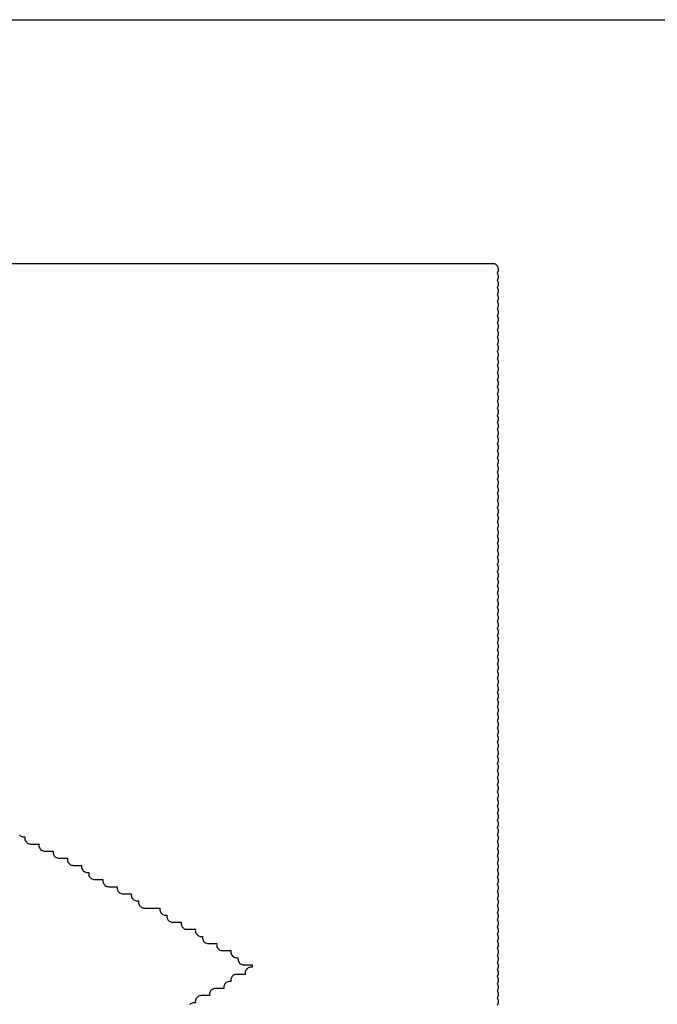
# Model space of a CAD drawing. Extents: x -0.28 to 1.53, y -0.26 to 1.53.
# Tile 18 of 45: x 1.1415 to 1.1953, y 1.4169 to 1.5. Entities that reach past the tile are written whole.
import ezdxf

# ---------------------------------------------------------------- set-up
doc = ezdxf.new("R2010")
doc.units = 0
doc.header["$MEASUREMENT"] = 0
doc.layers.add('PCB', color=7, linetype='CONTINUOUS')
doc.layers.add('SLK-NS', color=7, linetype='CONTINUOUS')

msp = doc.modelspace()

# ---------------------------------------------------------------- linework, layer by layer
at = {"layer": 'PCB'}
msp.add_lwpolyline([(0, 1.5), (1.5, 1.5), (1.5, 0), (0, 0)], close=True, dxfattribs=at)
at = {"layer": 'SLK-NS'}
for points in [[(1.181805, 1.416806), (1.181846, 1.416873), (1.181876, 1.416945), (1.181894, 1.417022), (1.1819, 1.4171), (1.181894, 1.417178), (1.181876, 1.417255), (1.181846, 1.417327), (1.181805, 1.417394), (1.1818, 1.4174), (1.181805, 1.417406), (1.181846, 1.417473), (1.181876, 1.417545), (1.181894, 1.417622), (1.1819, 1.4177), (1.181894, 1.417778), (1.181876, 1.417855), (1.181846, 1.417927), (1.181805, 1.417994), (1.1818, 1.418), (1.181805, 1.418006), (1.181846, 1.418073), (1.181876, 1.418145), (1.181894, 1.418222), (1.1819, 1.4183), (1.181894, 1.418378), (1.181876, 1.418455), (1.181846, 1.418527), (1.181805, 1.418594), (1.1818, 1.4186), (1.181805, 1.418606), (1.181846, 1.418673), (1.181876, 1.418745), (1.181894, 1.418822), (1.1819, 1.4189), (1.181894, 1.418978), (1.181876, 1.419055), (1.181846, 1.419127), (1.181805, 1.419194), (1.1818, 1.4192), (1.181805, 1.419206), (1.181846, 1.419273), (1.181876, 1.419345), (1.181894, 1.419422), (1.1819, 1.4195), (1.181894, 1.419578), (1.181876, 1.419655), (1.181846, 1.419727), (1.181805, 1.419794), (1.1818, 1.4198), (1.181805, 1.419806), (1.181846, 1.419873), (1.181876, 1.419945), (1.181894, 1.420022), (1.1819, 1.4201), (1.181894, 1.420178), (1.181876, 1.420255), (1.181846, 1.420327), (1.181805, 1.420394), (1.1818, 1.4204), (1.181805, 1.420406), (1.181846, 1.420473), (1.181876, 1.420545), (1.181894, 1.420622), (1.1819, 1.4207), (1.181894, 1.420778), (1.181876, 1.420855), (1.181846, 1.420927), (1.181805, 1.420994), (1.1818, 1.421), (1.181805, 1.421006), (1.181846, 1.421073), (1.181876, 1.421145), (1.181894, 1.421222), (1.1819, 1.4213), (1.181894, 1.421378), (1.181876, 1.421455), (1.181846, 1.421527), (1.181805, 1.421594), (1.1818, 1.4216), (1.181805, 1.421606), (1.181846, 1.421673), (1.181876, 1.421745), (1.181894, 1.421822), (1.1819, 1.4219), (1.181894, 1.421978), (1.181876, 1.422055), (1.181846, 1.422127), (1.181805, 1.422194), (1.1818, 1.4222), (1.181805, 1.422206), (1.181846, 1.422273), (1.181876, 1.422345), (1.181894, 1.422422), (1.1819, 1.4225), (1.181894, 1.422578), (1.181876, 1.422655), (1.181846, 1.422727), (1.181805, 1.422794), (1.1818, 1.4228), (1.181805, 1.422806), (1.181846, 1.422873), (1.181876, 1.422945), (1.181894, 1.423022), (1.1819, 1.4231), (1.181894, 1.423178), (1.181876, 1.423255), (1.181846, 1.423327), (1.181805, 1.423394), (1.1818, 1.4234), (1.181805, 1.423406), (1.181846, 1.423473), (1.181876, 1.423545), (1.181894, 1.423622), (1.1819, 1.4237), (1.181894, 1.423778), (1.181876, 1.423855), (1.181846, 1.423927), (1.181805, 1.423994), (1.1818, 1.424), (1.181805, 1.424006), (1.181846, 1.424073), (1.181876, 1.424145), (1.181894, 1.424222), (1.1819, 1.4243), (1.181894, 1.424378), (1.181876, 1.424455), (1.181846, 1.424527), (1.181805, 1.424594), (1.1818, 1.4246), (1.181805, 1.424606), (1.181846, 1.424673), (1.181876, 1.424745), (1.181894, 1.424822), (1.1819, 1.4249), (1.181894, 1.424978), (1.181876, 1.425055), (1.181846, 1.425127), (1.181805, 1.425194), (1.1818, 1.4252), (1.181805, 1.425206), (1.181846, 1.425273), (1.181876, 1.425345), (1.181894, 1.425422), (1.1819, 1.4255), (1.181894, 1.425578), (1.181876, 1.425655), (1.181846, 1.425727), (1.181805, 1.425794), (1.1818, 1.4258), (1.181805, 1.425806), (1.181846, 1.425873), (1.181876, 1.425945), (1.181894, 1.426022), (1.1819, 1.4261), (1.181894, 1.426178), (1.181876, 1.426255), (1.181846, 1.426327), (1.181805, 1.426394), (1.1818, 1.4264), (1.181805, 1.426406), (1.181846, 1.426473), (1.181876, 1.426545), (1.181894, 1.426622), (1.1819, 1.4267), (1.181894, 1.426778), (1.181876, 1.426855), (1.181846, 1.426927), (1.181805, 1.426994), (1.1818, 1.427), (1.181805, 1.427006), (1.181846, 1.427073), (1.181876, 1.427145), (1.181894, 1.427222), (1.1819, 1.4273), (1.181894, 1.427378), (1.181876, 1.427455), (1.181846, 1.427527), (1.181805, 1.427594), (1.1818, 1.4276), (1.181805, 1.427606), (1.181846, 1.427673), (1.181876, 1.427745), (1.181894, 1.427822), (1.1819, 1.4279), (1.181894, 1.427978), (1.181876, 1.428055), (1.181846, 1.428127), (1.181805, 1.428194), (1.1818, 1.4282), (1.181805, 1.428206), (1.181846, 1.428273), (1.181876, 1.428345), (1.181894, 1.428422), (1.1819, 1.4285), (1.181894, 1.428578), (1.181876, 1.428655), (1.181846, 1.428727), (1.181805, 1.428794), (1.1818, 1.4288), (1.181805, 1.428806), (1.181846, 1.428873), (1.181876, 1.428945), (1.181894, 1.429022), (1.1819, 1.4291), (1.181894, 1.429178), (1.181876, 1.429255), (1.181846, 1.429327), (1.181805, 1.429394), (1.1818, 1.4294), (1.181805, 1.429406), (1.181846, 1.429473), (1.181876, 1.429545), (1.181894, 1.429622), (1.1819, 1.4297), (1.181894, 1.429778), (1.181876, 1.429855), (1.181846, 1.429927), (1.181805, 1.429994), (1.1818, 1.43), (1.181805, 1.430006), (1.181846, 1.430073), (1.181876, 1.430145), (1.181894, 1.430222), (1.1819, 1.4303), (1.181894, 1.430378), (1.181876, 1.430455), (1.181846, 1.430527), (1.181805, 1.430594), (1.1818, 1.4306), (1.181805, 1.430606), (1.181846, 1.430673), (1.181876, 1.430745), (1.181894, 1.430822), (1.1819, 1.4309), (1.181894, 1.430978), (1.181876, 1.431055), (1.181846, 1.431127), (1.181805, 1.431194), (1.1818, 1.4312), (1.181805, 1.431206), (1.181846, 1.431273), (1.181876, 1.431345), (1.181894, 1.431422), (1.1819, 1.4315), (1.181894, 1.431578), (1.181876, 1.431655), (1.181846, 1.431727), (1.181805, 1.431794), (1.1818, 1.4318), (1.181805, 1.431806), (1.181846, 1.431873), (1.181876, 1.431945), (1.181894, 1.432022), (1.1819, 1.4321), (1.181894, 1.432178), (1.181876, 1.432255), (1.181846, 1.432327), (1.181805, 1.432394), (1.1818, 1.4324), (1.181805, 1.432406), (1.181846, 1.432473), (1.181876, 1.432545), (1.181894, 1.432622), (1.1819, 1.4327), (1.181894, 1.432778), (1.181876, 1.432855), (1.181846, 1.432927), (1.181805, 1.432994), (1.1818, 1.433), (1.181805, 1.433006), (1.181846, 1.433073), (1.181876, 1.433145), (1.181894, 1.433222), (1.1819, 1.4333), (1.181894, 1.433378), (1.181876, 1.433455), (1.181846, 1.433527), (1.181805, 1.433594), (1.1818, 1.4336), (1.181805, 1.433606), (1.181846, 1.433673), (1.181876, 1.433745), (1.181894, 1.433822), (1.1819, 1.4339), (1.181894, 1.433978), (1.181876, 1.434055), (1.181846, 1.434127), (1.181805, 1.434194), (1.1818, 1.4342), (1.181805, 1.434206), (1.181846, 1.434273), (1.181876, 1.434345), (1.181894, 1.434422), (1.1819, 1.4345), (1.181894, 1.434578), (1.181876, 1.434655), (1.181846, 1.434727), (1.181805, 1.434794), (1.1818, 1.4348), (1.181805, 1.434806), (1.181846, 1.434873), (1.181876, 1.434945), (1.181894, 1.435022), (1.1819, 1.4351), (1.181894, 1.435178), (1.181876, 1.435255), (1.181846, 1.435327), (1.181805, 1.435394), (1.1818, 1.4354), (1.181805, 1.435406), (1.181846, 1.435473), (1.181876, 1.435545), (1.181894, 1.435622), (1.1819, 1.4357), (1.181894, 1.435778), (1.181876, 1.435855), (1.181846, 1.435927), (1.181805, 1.435994), (1.1818, 1.436), (1.181805, 1.436006), (1.181846, 1.436073), (1.181876, 1.436145), (1.181894, 1.436222), (1.1819, 1.4363), (1.181894, 1.436378), (1.181876, 1.436455), (1.181846, 1.436527), (1.181805, 1.436594), (1.1818, 1.4366), (1.181805, 1.436606), (1.181846, 1.436673), (1.181876, 1.436745), (1.181894, 1.436822), (1.1819, 1.4369), (1.181894, 1.436978), (1.181876, 1.437055), (1.181846, 1.437127), (1.181805, 1.437194), (1.1818, 1.4372), (1.181805, 1.437206), (1.181846, 1.437273), (1.181876, 1.437345), (1.181894, 1.437422), (1.1819, 1.4375), (1.181894, 1.437578), (1.181876, 1.437655), (1.181846, 1.437727), (1.181805, 1.437794), (1.1818, 1.4378), (1.181805, 1.437806), (1.181846, 1.437873), (1.181876, 1.437945), (1.181894, 1.438022), (1.1819, 1.4381), (1.181894, 1.438178), (1.181876, 1.438255), (1.181846, 1.438327), (1.181805, 1.438394), (1.1818, 1.4384), (1.181805, 1.438406), (1.181846, 1.438473), (1.181876, 1.438545), (1.181894, 1.438622), (1.1819, 1.4387), (1.181894, 1.438778), (1.181876, 1.438855), (1.181846, 1.438927), (1.181805, 1.438994), (1.1818, 1.439), (1.181805, 1.439006), (1.181846, 1.439073), (1.181876, 1.439145), (1.181894, 1.439222), (1.1819, 1.4393), (1.181894, 1.439378), (1.181876, 1.439455), (1.181846, 1.439527), (1.181805, 1.439594), (1.1818, 1.4396), (1.181805, 1.439606), (1.181846, 1.439673), (1.181876, 1.439745), (1.181894, 1.439822), (1.1819, 1.4399), (1.181894, 1.439978), (1.181876, 1.440055), (1.181846, 1.440127), (1.181805, 1.440194), (1.1818, 1.4402), (1.181805, 1.440206), (1.181846, 1.440273), (1.181876, 1.440345), (1.181894, 1.440422), (1.1819, 1.4405), (1.181894, 1.440578), (1.181876, 1.440655), (1.181846, 1.440727), (1.181805, 1.440794), (1.1818, 1.4408), (1.181805, 1.440806), (1.181846, 1.440873), (1.181876, 1.440945), (1.181894, 1.441022), (1.1819, 1.4411), (1.181894, 1.441178), (1.181876, 1.441255), (1.181846, 1.441327), (1.181805, 1.441394), (1.1818, 1.4414), (1.181805, 1.441406), (1.181846, 1.441473), (1.181876, 1.441545), (1.181894, 1.441622), (1.1819, 1.4417), (1.181894, 1.441778), (1.181876, 1.441855), (1.181846, 1.441927), (1.181805, 1.441994), (1.1818, 1.442), (1.181805, 1.442006), (1.181846, 1.442073), (1.181876, 1.442145), (1.181894, 1.442222), (1.1819, 1.4423), (1.181894, 1.442378), (1.181876, 1.442455), (1.181846, 1.442527), (1.181805, 1.442594), (1.1818, 1.4426), (1.181805, 1.442606), (1.181846, 1.442673), (1.181876, 1.442745), (1.181894, 1.442822), (1.1819, 1.4429), (1.181894, 1.442978), (1.181876, 1.443055), (1.181846, 1.443127), (1.181805, 1.443194), (1.1818, 1.4432), (1.181805, 1.443206), (1.181846, 1.443273), (1.181876, 1.443345), (1.181894, 1.443422), (1.1819, 1.4435), (1.181894, 1.443578), (1.181876, 1.443655), (1.181846, 1.443727), (1.181805, 1.443794), (1.1818, 1.4438), (1.181805, 1.443806), (1.181846, 1.443873), (1.181876, 1.443945), (1.181894, 1.444022), (1.1819, 1.4441), (1.181894, 1.444178), (1.181876, 1.444255), (1.181846, 1.444327), (1.181805, 1.444394), (1.1818, 1.4444), (1.181805, 1.444406), (1.181846, 1.444473), (1.181876, 1.444545), (1.181894, 1.444622), (1.1819, 1.4447), (1.181894, 1.444778), (1.181876, 1.444855), (1.181846, 1.444927), (1.181805, 1.444994), (1.1818, 1.445), (1.181805, 1.445006), (1.181846, 1.445073), (1.181876, 1.445145), (1.181894, 1.445222), (1.1819, 1.4453), (1.181894, 1.445378), (1.181876, 1.445455), (1.181846, 1.445527), (1.181805, 1.445594), (1.1818, 1.4456), (1.181805, 1.445606), (1.181846, 1.445673), (1.181876, 1.445745), (1.181894, 1.445822), (1.1819, 1.4459), (1.181894, 1.445978), (1.181876, 1.446055), (1.181846, 1.446127), (1.181805, 1.446194), (1.1818, 1.4462), (1.181805, 1.446206), (1.181846, 1.446273), (1.181876, 1.446345), (1.181894, 1.446422), (1.1819, 1.4465), (1.181894, 1.446578), (1.181876, 1.446655), (1.181846, 1.446727), (1.181805, 1.446794), (1.1818, 1.4468), (1.181805, 1.446806), (1.181846, 1.446873), (1.181876, 1.446945), (1.181894, 1.447022), (1.1819, 1.4471), (1.181894, 1.447178), (1.181876, 1.447255), (1.181846, 1.447327), (1.181805, 1.447394), (1.1818, 1.4474), (1.181805, 1.447406), (1.181846, 1.447473), (1.181876, 1.447545), (1.181894, 1.447622), (1.1819, 1.4477), (1.181894, 1.447778), (1.181876, 1.447855), (1.181846, 1.447927), (1.181805, 1.447994), (1.1818, 1.448), (1.181805, 1.448006), (1.181846, 1.448073), (1.181876, 1.448145), (1.181894, 1.448222), (1.1819, 1.4483), (1.181894, 1.448378), (1.181876, 1.448455), (1.181846, 1.448527), (1.181805, 1.448594), (1.1818, 1.4486), (1.181805, 1.448606), (1.181846, 1.448673), (1.181876, 1.448745), (1.181894, 1.448822), (1.1819, 1.4489), (1.181894, 1.448978), (1.181876, 1.449055), (1.181846, 1.449127), (1.181805, 1.449194), (1.1818, 1.4492), (1.181805, 1.449206), (1.181846, 1.449273), (1.181876, 1.449345), (1.181894, 1.449422), (1.1819, 1.4495), (1.181894, 1.449578), (1.181876, 1.449655), (1.181846, 1.449727), (1.181805, 1.449794), (1.1818, 1.4498), (1.181805, 1.449806), (1.181846, 1.449873), (1.181876, 1.449945), (1.181894, 1.450022), (1.1819, 1.4501), (1.181894, 1.450178), (1.181876, 1.450255), (1.181846, 1.450327), (1.181805, 1.450394), (1.1818, 1.4504), (1.181805, 1.450406), (1.181846, 1.450473), (1.181876, 1.450545), (1.181894, 1.450622), (1.1819, 1.4507), (1.181894, 1.450778), (1.181876, 1.450855), (1.181846, 1.450927), (1.181805, 1.450994), (1.1818, 1.451), (1.181805, 1.451006), (1.181846, 1.451073), (1.181876, 1.451145), (1.181894, 1.451222), (1.1819, 1.4513), (1.181894, 1.451378), (1.181876, 1.451455), (1.181846, 1.451527), (1.181805, 1.451594), (1.1818, 1.4516), (1.181805, 1.451606), (1.181846, 1.451673), (1.181876, 1.451745), (1.181894, 1.451822), (1.1819, 1.4519), (1.181894, 1.451978), (1.181876, 1.452055), (1.181846, 1.452127), (1.181805, 1.452194), (1.1818, 1.4522), (1.181805, 1.452206), (1.181846, 1.452273), (1.181876, 1.452345), (1.181894, 1.452422), (1.1819, 1.4525), (1.181894, 1.452578), (1.181876, 1.452655), (1.181846, 1.452727), (1.181805, 1.452794), (1.1818, 1.4528), (1.181805, 1.452806), (1.181846, 1.452873), (1.181876, 1.452945), (1.181894, 1.453022), (1.1819, 1.4531), (1.181894, 1.453178), (1.181876, 1.453255), (1.181846, 1.453327), (1.181805, 1.453394), (1.1818, 1.4534), (1.181805, 1.453406), (1.181846, 1.453473), (1.181876, 1.453545), (1.181894, 1.453622), (1.1819, 1.4537), (1.181894, 1.453778), (1.181876, 1.453855), (1.181846, 1.453927), (1.181805, 1.453994), (1.1818, 1.454), (1.181805, 1.454006), (1.181846, 1.454073), (1.181876, 1.454145), (1.181894, 1.454222), (1.1819, 1.4543), (1.181894, 1.454378), (1.181876, 1.454455), (1.181846, 1.454527), (1.181805, 1.454594), (1.1818, 1.4546), (1.181805, 1.454606), (1.181846, 1.454673), (1.181876, 1.454745), (1.181894, 1.454822), (1.1819, 1.4549), (1.181894, 1.454978), (1.181876, 1.455055), (1.181846, 1.455127), (1.181805, 1.455194), (1.1818, 1.4552), (1.181805, 1.455206), (1.181846, 1.455273), (1.181876, 1.455345), (1.181894, 1.455422), (1.1819, 1.4555), (1.181894, 1.455578), (1.181876, 1.455655), (1.181846, 1.455727), (1.181805, 1.455794), (1.1818, 1.4558), (1.181805, 1.455806), (1.181846, 1.455873), (1.181876, 1.455945), (1.181894, 1.456022), (1.1819, 1.4561), (1.181894, 1.456178), (1.181876, 1.456255), (1.181846, 1.456327), (1.181805, 1.456394), (1.1818, 1.4564), (1.181805, 1.456406), (1.181846, 1.456473), (1.181876, 1.456545), (1.181894, 1.456622), (1.1819, 1.4567), (1.181894, 1.456778), (1.181876, 1.456855), (1.181846, 1.456927), (1.181805, 1.456994), (1.1818, 1.457), (1.181805, 1.457006), (1.181846, 1.457073), (1.181876, 1.457145), (1.181894, 1.457222), (1.1819, 1.4573), (1.181894, 1.457378), (1.181876, 1.457455), (1.181846, 1.457527), (1.181805, 1.457594), (1.1818, 1.4576), (1.181805, 1.457606), (1.181846, 1.457673), (1.181876, 1.457745), (1.181894, 1.457822), (1.1819, 1.4579), (1.181894, 1.457978), (1.181876, 1.458055), (1.181846, 1.458127), (1.181805, 1.458194), (1.1818, 1.4582), (1.181805, 1.458206), (1.181846, 1.458273), (1.181876, 1.458345), (1.181894, 1.458422), (1.1819, 1.4585), (1.181894, 1.458578), (1.181876, 1.458655), (1.181846, 1.458727), (1.181805, 1.458794), (1.1818, 1.4588), (1.181805, 1.458806), (1.181846, 1.458873), (1.181876, 1.458945), (1.181894, 1.459022), (1.1819, 1.4591), (1.181894, 1.459178), (1.181876, 1.459255), (1.181846, 1.459327), (1.181805, 1.459394), (1.1818, 1.4594), (1.181805, 1.459406), (1.181846, 1.459473), (1.181876, 1.459545), (1.181894, 1.459622), (1.1819, 1.4597), (1.181894, 1.459778), (1.181876, 1.459855), (1.181846, 1.459927), (1.181805, 1.459994), (1.1818, 1.46), (1.181805, 1.460006), (1.181846, 1.460073), (1.181876, 1.460145), (1.181894, 1.460222), (1.1819, 1.4603), (1.181894, 1.460378), (1.181876, 1.460455), (1.181846, 1.460527), (1.181805, 1.460594), (1.1818, 1.4606), (1.181805, 1.460606), (1.181846, 1.460673), (1.181876, 1.460745), (1.181894, 1.460822), (1.1819, 1.4609), (1.181894, 1.460978), (1.181876, 1.461055), (1.181846, 1.461127), (1.181805, 1.461194), (1.1818, 1.4612), (1.181805, 1.461206), (1.181846, 1.461273), (1.181876, 1.461345), (1.181894, 1.461422), (1.1819, 1.4615), (1.181894, 1.461578), (1.181876, 1.461655), (1.181846, 1.461727), (1.181805, 1.461794), (1.1818, 1.4618), (1.181805, 1.461806), (1.181846, 1.461873), (1.181876, 1.461945), (1.181894, 1.462022), (1.1819, 1.4621), (1.181894, 1.462178), (1.181876, 1.462255), (1.181846, 1.462327), (1.181805, 1.462394), (1.1818, 1.4624), (1.181805, 1.462406), (1.181846, 1.462473), (1.181876, 1.462545), (1.181894, 1.462622), (1.1819, 1.4627), (1.181894, 1.462778), (1.181876, 1.462855), (1.181846, 1.462927), (1.181805, 1.462994), (1.1818, 1.463), (1.181805, 1.463006), (1.181846, 1.463073), (1.181876, 1.463145), (1.181894, 1.463222), (1.1819, 1.4633), (1.181894, 1.463378), (1.181876, 1.463455), (1.181846, 1.463527), (1.181805, 1.463594), (1.1818, 1.4636), (1.181805, 1.463606), (1.181846, 1.463673), (1.181876, 1.463745), (1.181894, 1.463822), (1.1819, 1.4639), (1.181894, 1.463978), (1.181876, 1.464055), (1.181846, 1.464127), (1.181805, 1.464194), (1.1818, 1.4642), (1.181805, 1.464206), (1.181846, 1.464273), (1.181876, 1.464345), (1.181894, 1.464422), (1.1819, 1.4645), (1.181894, 1.464578), (1.181876, 1.464655), (1.181846, 1.464727), (1.181805, 1.464794), (1.1818, 1.4648), (1.181805, 1.464806), (1.181846, 1.464873), (1.181876, 1.464945), (1.181894, 1.465022), (1.1819, 1.4651), (1.181894, 1.465178), (1.181876, 1.465255), (1.181846, 1.465327), (1.181805, 1.465394), (1.1818, 1.4654), (1.181805, 1.465406), (1.181846, 1.465473), (1.181876, 1.465545), (1.181894, 1.465622), (1.1819, 1.4657), (1.181894, 1.465778), (1.181876, 1.465855), (1.181846, 1.465927), (1.181805, 1.465994), (1.1818, 1.466), (1.181805, 1.466006), (1.181846, 1.466073), (1.181876, 1.466145), (1.181894, 1.466222), (1.1819, 1.4663), (1.181894, 1.466378), (1.181876, 1.466455), (1.181846, 1.466527), (1.181805, 1.466594), (1.1818, 1.4666), (1.181805, 1.466606), (1.181846, 1.466673), (1.181876, 1.466745), (1.181894, 1.466822), (1.1819, 1.4669), (1.181894, 1.466978), (1.181876, 1.467055), (1.181846, 1.467127), (1.181805, 1.467194), (1.1818, 1.4672), (1.181805, 1.467206), (1.181846, 1.467273), (1.181876, 1.467345), (1.181894, 1.467422), (1.1819, 1.4675), (1.181894, 1.467578), (1.181876, 1.467655), (1.181846, 1.467727), (1.181805, 1.467794), (1.1818, 1.4678), (1.181805, 1.467806), (1.181846, 1.467873), (1.181876, 1.467945), (1.181894, 1.468022), (1.1819, 1.4681), (1.181894, 1.468178), (1.181876, 1.468255), (1.181846, 1.468327), (1.181805, 1.468394), (1.1818, 1.4684), (1.181805, 1.468406), (1.181846, 1.468473), (1.181876, 1.468545), (1.181894, 1.468622), (1.1819, 1.4687), (1.181894, 1.468778), (1.181876, 1.468855), (1.181846, 1.468927), (1.181805, 1.468994), (1.1818, 1.469), (1.181805, 1.469006), (1.181846, 1.469073), (1.181876, 1.469145), (1.181894, 1.469222), (1.1819, 1.4693), (1.181894, 1.469378), (1.181876, 1.469455), (1.181846, 1.469527), (1.181805, 1.469594), (1.1818, 1.4696), (1.181805, 1.469606), (1.181846, 1.469673), (1.181876, 1.469745), (1.181894, 1.469822), (1.1819, 1.4699), (1.181894, 1.469978), (1.181876, 1.470055), (1.181846, 1.470127), (1.181805, 1.470194), (1.1818, 1.4702), (1.181805, 1.470206), (1.181846, 1.470273), (1.181876, 1.470345), (1.181894, 1.470422), (1.1819, 1.4705), (1.181894, 1.470578), (1.181876, 1.470655), (1.181846, 1.470727), (1.181805, 1.470794), (1.1818, 1.4708), (1.181805, 1.470806), (1.181846, 1.470873), (1.181876, 1.470945), (1.181894, 1.471022), (1.1819, 1.4711), (1.181894, 1.471178), (1.181876, 1.471255), (1.181846, 1.471327), (1.181805, 1.471394), (1.1818, 1.4714), (1.181805, 1.471406), (1.181846, 1.471473), (1.181876, 1.471545), (1.181894, 1.471622), (1.1819, 1.4717), (1.181894, 1.471778), (1.181876, 1.471855), (1.181846, 1.471927), (1.181805, 1.471994), (1.1818, 1.472), (1.181805, 1.472006), (1.181846, 1.472073), (1.181876, 1.472145), (1.181894, 1.472222), (1.1819, 1.4723), (1.181894, 1.472378), (1.181876, 1.472455), (1.181846, 1.472527), (1.181805, 1.472594), (1.1818, 1.4726), (1.181805, 1.472606), (1.181846, 1.472673), (1.181876, 1.472745), (1.181894, 1.472822), (1.1819, 1.4729), (1.181894, 1.472978), (1.181876, 1.473055), (1.181846, 1.473127), (1.181805, 1.473194), (1.1818, 1.4732), (1.181805, 1.473206), (1.181846, 1.473273), (1.181876, 1.473345), (1.181894, 1.473422), (1.1819, 1.4735), (1.181894, 1.473578), (1.181876, 1.473655), (1.181846, 1.473727), (1.181805, 1.473794), (1.1818, 1.4738), (1.181805, 1.473806), (1.181846, 1.473873), (1.181876, 1.473945), (1.181894, 1.474022), (1.1819, 1.4741), (1.181894, 1.474178), (1.181876, 1.474255), (1.181846, 1.474327), (1.181805, 1.474394), (1.1818, 1.4744), (1.181805, 1.474406), (1.181846, 1.474473), (1.181876, 1.474545), (1.181894, 1.474622), (1.1819, 1.4747), (1.181894, 1.474778), (1.181876, 1.474855), (1.181846, 1.474927), (1.181805, 1.474994), (1.1818, 1.475), (1.181805, 1.475006), (1.181846, 1.475073), (1.181876, 1.475145), (1.181894, 1.475222), (1.1819, 1.4753), (1.181894, 1.475378), (1.181876, 1.475455), (1.181846, 1.475527), (1.181805, 1.475594), (1.1818, 1.4756), (1.181805, 1.475606), (1.181846, 1.475673), (1.181876, 1.475745), (1.181894, 1.475822), (1.1819, 1.4759), (1.181894, 1.475978), (1.181876, 1.476055), (1.181846, 1.476127), (1.181805, 1.476194), (1.1818, 1.4762), (1.181805, 1.476206), (1.181846, 1.476273), (1.181876, 1.476345), (1.181894, 1.476422), (1.1819, 1.4765), (1.181894, 1.476578), (1.181876, 1.476655), (1.181846, 1.476727), (1.181805, 1.476794), (1.1818, 1.4768), (1.181805, 1.476806), (1.181846, 1.476873), (1.181876, 1.476945), (1.181894, 1.477022), (1.1819, 1.4771), (1.181894, 1.477178), (1.181876, 1.477255), (1.181846, 1.477327), (1.181805, 1.477394), (1.1818, 1.4774), (1.181805, 1.477406), (1.181846, 1.477473), (1.181876, 1.477545), (1.181894, 1.477622), (1.1819, 1.4777), (1.181894, 1.477778), (1.181876, 1.477855), (1.181846, 1.477927), (1.181805, 1.477994), (1.1818, 1.478), (1.181805, 1.478006), (1.181846, 1.478073), (1.181876, 1.478145), (1.181894, 1.478222), (1.1819, 1.4783), (1.181894, 1.478378), (1.181876, 1.478455), (1.181846, 1.478527), (1.181805, 1.478594), (1.1818, 1.4786), (1.181805, 1.478606), (1.181846, 1.478673), (1.181876, 1.478745), (1.181894, 1.478822), (1.1819, 1.4789), (1.181894, 1.478978), (1.181876, 1.479055), (1.181846, 1.479127), (1.181805, 1.479194), (1.181754, 1.479254), (1.181694, 1.479305), (1.181627, 1.479346), (1.181555, 1.479376), (1.181478, 1.479394), (1.1814, 1.4794), (1.065, 1.4794)], [(1.141446, 1.431146), (1.141506, 1.431095), (1.141573, 1.431054), (1.141645, 1.431024), (1.141722, 1.431006), (1.1418, 1.431), (1.141911, 1.431), (1.141906, 1.430978), (1.1419, 1.4309), (1.141906, 1.430822), (1.141924, 1.430745), (1.141954, 1.430673), (1.141995, 1.430606), (1.142046, 1.430546), (1.142106, 1.430495), (1.142173, 1.430454), (1.142245, 1.430424), (1.142322, 1.430406), (1.1424, 1.4304), (1.143111, 1.4304), (1.143106, 1.430378), (1.1431, 1.4303), (1.143106, 1.430222), (1.143124, 1.430145), (1.143154, 1.430073), (1.143195, 1.430006), (1.143246, 1.429946), (1.143306, 1.429895), (1.143373, 1.429854), (1.143445, 1.429824), (1.143522, 1.429806), (1.1436, 1.4298), (1.144311, 1.4298), (1.144306, 1.429778), (1.1443, 1.4297), (1.144306, 1.429622), (1.144324, 1.429545), (1.144354, 1.429473), (1.144395, 1.429406), (1.144446, 1.429346), (1.144506, 1.429295), (1.144573, 1.429254), (1.144645, 1.429224), (1.144722, 1.429206), (1.1448, 1.4292), (1.145511, 1.4292), (1.145506, 1.429178), (1.1455, 1.4291), (1.145506, 1.429022), (1.145524, 1.428945), (1.145554, 1.428873), (1.145595, 1.428806), (1.145646, 1.428746), (1.145706, 1.428695), (1.145773, 1.428654), (1.145845, 1.428624), (1.145922, 1.428606), (1.146, 1.4286), (1.146711, 1.4286), (1.146706, 1.428578), (1.1467, 1.4285), (1.146706, 1.428422), (1.146724, 1.428345), (1.146754, 1.428273), (1.146795, 1.428206), (1.146846, 1.428146), (1.146906, 1.428095), (1.146973, 1.428054), (1.147045, 1.428024), (1.147122, 1.428006), (1.1472, 1.428), (1.147311, 1.428), (1.147306, 1.427978), (1.1473, 1.4279), (1.147306, 1.427822), (1.147324, 1.427745), (1.147354, 1.427673), (1.147395, 1.427606), (1.147446, 1.427546), (1.147506, 1.427495), (1.147573, 1.427454), (1.147645, 1.427424), (1.147722, 1.427406), (1.1478, 1.4274), (1.148511, 1.4274), (1.148506, 1.427378), (1.1485, 1.4273), (1.148506, 1.427222), (1.148524, 1.427145), (1.148554, 1.427073), (1.148595, 1.427006), (1.148646, 1.426946), (1.148706, 1.426895), (1.148773, 1.426854), (1.148845, 1.426824), (1.148922, 1.426806), (1.149, 1.4268), (1.149711, 1.4268), (1.149706, 1.426778), (1.1497, 1.4267), (1.149706, 1.426622), (1.149724, 1.426545), (1.149754, 1.426473), (1.149795, 1.426406), (1.149846, 1.426346), (1.149906, 1.426295), (1.149973, 1.426254), (1.150045, 1.426224), (1.150122, 1.426206), (1.1502, 1.4262), (1.150911, 1.4262), (1.150906, 1.426178), (1.1509, 1.4261), (1.150906, 1.426022), (1.150924, 1.425945), (1.150954, 1.425873), (1.150995, 1.425806), (1.151046, 1.425746), (1.151106, 1.425695), (1.151173, 1.425654), (1.151245, 1.425624), (1.151322, 1.425606), (1.1514, 1.4256), (1.151511, 1.4256), (1.151506, 1.425578), (1.1515, 1.4255), (1.151506, 1.425422), (1.151524, 1.425345), (1.151554, 1.425273), (1.151595, 1.425206), (1.151646, 1.425146), (1.151706, 1.425095), (1.151773, 1.425054), (1.151845, 1.425024), (1.151922, 1.425006), (1.152, 1.425), (1.153311, 1.425), (1.153306, 1.424978), (1.1533, 1.4249), (1.153306, 1.424822), (1.153324, 1.424745), (1.153354, 1.424673), (1.153395, 1.424606), (1.153446, 1.424546), (1.153506, 1.424495), (1.153573, 1.424454), (1.153645, 1.424424), (1.153722, 1.424406), (1.1538, 1.4244), (1.153911, 1.4244), (1.153906, 1.424378), (1.1539, 1.4243), (1.153906, 1.424222), (1.153924, 1.424145), (1.153954, 1.424073), (1.153995, 1.424006), (1.154046, 1.423946), (1.154106, 1.423895), (1.154173, 1.423854), (1.154245, 1.423824), (1.154322, 1.423806), (1.1544, 1.4238), (1.155111, 1.4238), (1.155106, 1.423778), (1.1551, 1.4237), (1.155106, 1.423622), (1.155124, 1.423545), (1.155154, 1.423473), (1.155195, 1.423406), (1.155246, 1.423346), (1.155306, 1.423295), (1.155373, 1.423254), (1.155445, 1.423224), (1.155522, 1.423206), (1.1556, 1.4232), (1.156311, 1.4232), (1.156306, 1.423178), (1.1563, 1.4231), (1.156306, 1.423022), (1.156324, 1.422945), (1.156354, 1.422873), (1.156395, 1.422806), (1.156446, 1.422746), (1.156506, 1.422695), (1.156573, 1.422654), (1.156645, 1.422624), (1.156722, 1.422606), (1.1568, 1.4226), (1.156911, 1.4226), (1.156906, 1.422578), (1.1569, 1.4225), (1.156906, 1.422422), (1.156924, 1.422345), (1.156954, 1.422273), (1.156995, 1.422206), (1.157046, 1.422146), (1.157106, 1.422095), (1.157173, 1.422054), (1.157245, 1.422024), (1.157322, 1.422006), (1.1574, 1.422), (1.158111, 1.422), (1.158106, 1.421978), (1.1581, 1.4219), (1.158106, 1.421822), (1.158124, 1.421745), (1.158154, 1.421673), (1.158195, 1.421606), (1.158246, 1.421546), (1.158306, 1.421495), (1.158373, 1.421454), (1.158445, 1.421424), (1.158522, 1.421406), (1.1586, 1.4214), (1.159311, 1.4214), (1.159306, 1.421378), (1.1593, 1.4213), (1.159306, 1.421222), (1.159324, 1.421145), (1.159354, 1.421073), (1.159395, 1.421006), (1.159446, 1.420946), (1.159506, 1.420895), (1.159573, 1.420854), (1.159645, 1.420824), (1.159722, 1.420806), (1.1598, 1.4208), (1.159911, 1.4208), (1.159906, 1.420778), (1.1599, 1.4207), (1.159906, 1.420622), (1.159924, 1.420545), (1.159954, 1.420473), (1.159995, 1.420406), (1.160046, 1.420346), (1.160106, 1.420295), (1.160173, 1.420254), (1.160245, 1.420224), (1.160322, 1.420206), (1.1604, 1.4202), (1.161111, 1.4202), (1.161106, 1.420178), (1.1611, 1.4201), (1.161106, 1.420022), (1.161111, 1.42), (1.161, 1.42), (1.160922, 1.419994), (1.160845, 1.419976), (1.160773, 1.419946), (1.160706, 1.419905), (1.160646, 1.419854), (1.160595, 1.419794), (1.160554, 1.419727), (1.160524, 1.419655), (1.160506, 1.419578), (1.1605, 1.4195), (1.160506, 1.419422), (1.160511, 1.4194), (1.1598, 1.4194), (1.159722, 1.419394), (1.159645, 1.419376), (1.159573, 1.419346), (1.159506, 1.419305), (1.159446, 1.419254), (1.159395, 1.419194), (1.159354, 1.419127), (1.159324, 1.419055), (1.159306, 1.418978), (1.1593, 1.4189), (1.159306, 1.418822), (1.159311, 1.4188), (1.1592, 1.4188), (1.159122, 1.418794), (1.159045, 1.418776), (1.158973, 1.418746), (1.158906, 1.418705), (1.158846, 1.418654), (1.158795, 1.418594), (1.158754, 1.418527), (1.158724, 1.418455), (1.158706, 1.418378), (1.1587, 1.4183), (1.158706, 1.418222), (1.158711, 1.4182), (1.158, 1.4182), (1.157922, 1.418194), (1.157845, 1.418176), (1.157773, 1.418146), (1.157706, 1.418105), (1.157646, 1.418054), (1.157595, 1.417994), (1.157554, 1.417927), (1.157524, 1.417855), (1.157506, 1.417778), (1.1575, 1.4177), (1.157506, 1.417622), (1.157511, 1.4176), (1.1568, 1.4176), (1.156722, 1.417594), (1.156645, 1.417576), (1.156573, 1.417546), (1.156506, 1.417505), (1.156446, 1.417454), (1.156395, 1.417394), (1.156354, 1.417327), (1.156324, 1.417255), (1.156306, 1.417178), (1.1563, 1.4171), (1.156306, 1.417022), (1.156311, 1.417), (1.1562, 1.417), (1.156122, 1.416994), (1.156045, 1.416976), (1.155973, 1.416946), (1.155906, 1.416905), (1.155846, 1.416854)]]:
    msp.add_lwpolyline(points, dxfattribs=at)

doc.saveas('drawing.dxf')
